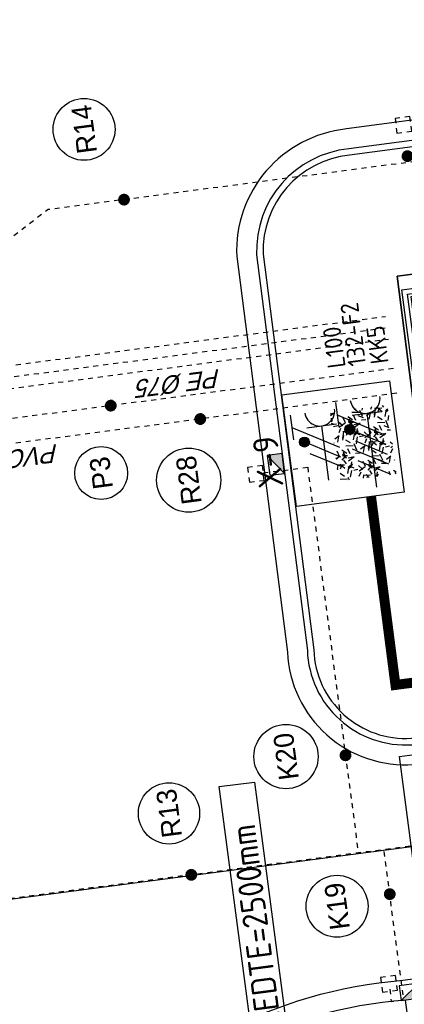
# Model space of a CAD drawing. Header units: metres. Extents: x 118052 to 118564, y 454784 to 455719.
# Tile 30 of 160: x 118256 to 118264, y 455204 to 455224. Entities that reach past the tile are written whole.
import ezdxf
from ezdxf.enums import TextEntityAlignment as Align

# ---------------------------------------------------------------- set-up
doc = ezdxf.new("R2010")
doc.units = ezdxf.units.M
doc.header["$LTSCALE"] = 0.5
for name, pattern in [('DASHED', [19.049999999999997, 12.7, -6.35]), ('Tauw_HIDDEN3', [2.8, 2, -0.8]), ('Tauw_L_Center1', [13, 8, -1.67, 1.66, -1.67]), ('Tauw_L_Center2', [6.4990000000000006, 4, -0.833, 0.833, -0.833])]:
    doc.linetypes.add(name, pattern=pattern)
for name, color, linetype in [('_gebouwen', 7, 'Continuous'), ('_molgoot', 7, 'Continuous'), ('_straatkolk', 7, 'Continuous'), ('_tb13', 7, 'Continuous'), ('BHV plan', 7, 'Continuous'), ('EL6221--', 6, 'Continuous'), ('EL6222--', 6, 'Continuous'), ('EL_N_A_EB00----REVISIE~-_-----', 1, 'Continuous'), ('GRAAFWERKZAAMHEDEN', 6, 'Continuous'), ('KABELLOOP', 6, 'Continuous'), ('Koningsstal VIEUWPORT', 254, 'Continuous'), ('ME_N_-_EL999---LA_RVS6090-40_onb~H_-----', 135, 'Tauw_L_Center1'), ('ME_N_H_EL999---LA_RVS6090-40_onb~-_-----', 135, 'Tauw_HIDDEN3'), ('ZU_N_-_AL999---LK_pvc125_sdr34__20_^200~M_-----', 7, 'Continuous'), ('ZU_N_-_AL999---LP_PE-75_sdr00__18_^200~-_-----', 7, 'Continuous'), ('ZU_N_-_AL999---LP_PE-75_sdr00__20_^200~M_-----', 7, 'Continuous'), ('ZU_N_-_AL999---LR_pvc125_sdr34__18_^200~-_-----', 7, 'Continuous'), ('ZU_N_-_AL999---LR_pvc125_sdr34__20_^200~M_-----', 7, 'Continuous'), ('ZU_N_-_AL999---LR_pvc160_sdr34__20_^200~M_-----', 7, 'Continuous'), ('ZU_N_-_AL999---LR_pvc200_sdr34__20_^200~M_-----', 7, 'Continuous'), ('ZU_N_-_EL999---LK_pvc125_sdr34~H_-----', 2, 'Tauw_L_Center2'), ('ZU_N_-_EL999---LP_PE-75_sdr00~H_-----', 2, 'Tauw_L_Center2'), ('ZU_N_-_EL999---LR_pvc125_sdr34~H_-----', 2, 'Tauw_L_Center2'), ('ZU_N_-_EL999---LR_pvc160_sdr34~H_-----', 2, 'Tauw_L_Center2'), ('ZU_N_-_EL999---LR_pvc200_sdr34~H_-----', 2, 'Tauw_L_Center2'), ('ZU_N_-_EL999---SYM_STRAATKOLK~-_----c', 7, 'Tauw_L_Center2'), ('ZU_N_-_ML999---LK_pvc125_sdr34__20_^200~M_-----', 7, 'Continuous'), ('ZU_N_-_ML999---LP_PE-75_sdr00__20_^200~M_-----', 7, 'Continuous'), ('ZU_N_-_ML999---LR_pvc125_sdr34__20_^200~M_-----', 7, 'Continuous'), ('ZU_N_-_ML999---LR_pvc200_sdr34__20_^200~M_-----', 7, 'Continuous'), ('ZU_N_A_HV02----molgoot ov betonstraatsteen~v_-----', 253, 'Continuous')]:
    doc.layers.add(name, color=color, linetype=linetype)
doc.styles.add('BURO-018', font='Isocp.shx', dxfattribs={"height": 360})
doc.styles.add('BURO-025', font='Isocp.shx', dxfattribs={"height": 500})
doc.styles.add('TAUW-ISOCP', font='tcb_isocp.shx')
doc.styles.add('tcb_isocp', font='tcb_isocp.shx')

# ---------------------------------------------------------------- blocks, each defined once
blk = doc.blocks.new('*U9')
at = {"layer": '_straatkolk'}
blk.add_hatch(color=256, dxfattribs=at).paths.add_polyline_path([(0.1997073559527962, -0.1502915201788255), (0.1997073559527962, 0.1497084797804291), (-0.2002926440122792, -0.1502915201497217)])
blk.add_lwpolyline([(0.1997073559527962, -0.1502915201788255), (0.1997073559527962, 0.1497084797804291), (-0.2002926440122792, 0.1497084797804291), (-0.2002926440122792, -0.1502915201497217)], close=True, dxfattribs=at)
blk.add_lwpolyline([(-0.2002926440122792, -0.1502915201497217), (0.1997073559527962, 0.1497084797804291)], dxfattribs=at)
blk = doc.blocks.new('blowergebouw')
for p, q in [((8.940696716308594e-07, 6579.999999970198), (1.370906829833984e-06, 10550.0000000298)), ((1.370906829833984e-06, 10550.0000000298), (1445.000001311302, 10549.99999979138)), ((1445.000001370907, 10449.99999979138), (1445.000001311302, 10549.99999979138)), ((2565.000001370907, 10549.99999964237), (8020.000001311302, 10549.99999892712)), ((2565.000001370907, 10449.99999970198), (2565.000001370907, 10549.99999964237)), ((2565.000001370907, 10549.99999964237), (2565.000001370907, 10449.99999970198)), ((8020.000001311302, 10549.99999892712), (8020, -1.043081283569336e-06)), ((100.000000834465, 6579.999999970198), (100.0000013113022, 10449.9999999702)), ((100.0000013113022, 10449.9999999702), (1445.000001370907, 10449.99999979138)), ((220.000000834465, 6555), (220.0000013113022, 10329.9999999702)), ((220.0000013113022, 10329.9999999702), (1470.000001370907, 10329.99999979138)), ((1470.000001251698, 10079.99999979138), (1470.000001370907, 10329.99999979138)), ((1475.000001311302, 10404.21539756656), (1475.000001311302, 10079.99999979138)), ((1529.097455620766, 10469.21539756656), (1541.366173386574, 10469.21539756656)), ((1529.09745568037, 10404.22092884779), (1541.366173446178, 10404.22092884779)), ((1545.722431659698, 10469.21539756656), (2470.44798129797, 10469.21539744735)), ((2470.447981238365, 10429.52040708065), (1552.266666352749, 10429.52040722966)), ((1565.722431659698, 10429.52040722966), (2470.447981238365, 10429.52040708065)), ((1565.722431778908, 10404.22092884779), (2483.21942704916, 10404.22092869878)), ((2480.902547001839, 10469.21539744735), (2468.63382935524, 10469.21539744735)), ((2480.902547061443, 10404.22092872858), (2468.633829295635, 10404.22092875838)), ((2535.000001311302, 10404.21539747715), (2535.000001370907, 10079.99999967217)), ((2540.000001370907, 10329.99999964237), (7800.000001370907, 10329.99999901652)), ((2540.000001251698, 10079.99999967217), (2540.000001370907, 10329.99999964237)), ((2565.000001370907, 10449.99999970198), (7920.000001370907, 10449.99999898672)), ((7800.000001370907, 10329.99999901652), (7800.000000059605, 219.9999990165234)), ((7920.000001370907, 10449.99999898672), (7920, 99.99999901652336)), ((470.0000008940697, 6554.999999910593), (470.0000013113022, 10079.99999991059)), ((470.0000013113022, 10079.99999991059), (1470.000001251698, 10079.99999979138)), ((1335.000001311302, 9929.999999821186), (1335.000001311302, 9904.99999988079)), ((2675.000001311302, 9929.999999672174), (1335.000001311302, 9929.999999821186)), ((1335.000001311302, 9904.99999988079), (2675.000001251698, 9904.999999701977)), ((2540.000001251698, 10079.99999967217), (7550.000001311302, 10079.99999901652)), ((2675.000001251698, 9904.999999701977), (2675.000001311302, 9929.999999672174)), ((7550.000001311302, 10079.99999901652), (7550.000000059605, 469.9999990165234)), ((7049.607151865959, 7835.157825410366), (7049.60715174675, 7264.842172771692)), ((6764.449325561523, 7549.99999910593), (7334.76497811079, 7549.999999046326)), ((8.940696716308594e-07, 6579.999999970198), (100.000000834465, 6579.999999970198)), ((470.0000008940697, 6554.999999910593), (220.000000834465, 6555)), ((80.78460305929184, 6495.902545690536), (80.78460305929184, 6483.633827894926)), ((80.7846029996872, 6375.018248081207), (80.78460276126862, 4181.525986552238)), ((120.4795930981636, 4194.98175188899), (120.4795933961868, 6368.474013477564)), ((120.4795934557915, 6355.01824811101), (120.4795930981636, 4194.98175188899)), ((145.7790717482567, 6495.902545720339), (145.7790718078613, 6483.633827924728)), ((145.7790718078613, 6355.018248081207), (145.7790714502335, 4194.981751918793)), ((80.7846028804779, 5279.815709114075), (80.7846028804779, 5267.546991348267)), ((145.7790716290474, 5279.815709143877), (145.7790716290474, 5267.546991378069)), ((7049.607151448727, 4835.157825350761), (7049.607151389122, 4264.842172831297)), ((6764.449325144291, 4549.99999910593), (7334.764977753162, 4549.999999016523)), ((0, 0), (4.76837158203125e-07, 3970)), ((100.0000005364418, 3970), (4.76837158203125e-07, 3970)), ((80.78460276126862, 4054.097454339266), (80.78460276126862, 4066.366172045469)), ((100, 99.99999994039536), (100.0000005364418, 3970)), ((145.7790714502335, 4054.097454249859), (145.7790714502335, 4066.366172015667)), ((220, 219.9999999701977), (220.0000004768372, 3994.999999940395)), ((470.0000005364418, 3994.999999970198), (220.0000004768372, 3994.999999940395)), ((470.0000000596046, 469.9999999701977), (470.0000005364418, 3994.999999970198)), ((7049.607151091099, 2335.157825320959), (7049.607151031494, 1764.842172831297)), ((6764.449324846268, 2049.999999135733), (7334.76497733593, 2049.999999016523)), ((1335.000000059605, 619.9999998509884), (1335.000000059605, 644.9999998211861)), ((1335.000000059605, 644.9999998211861), (2675.000000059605, 644.9999996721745)), ((2675, 619.9999996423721), (1335.000000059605, 619.9999998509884)), ((2675.000000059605, 644.9999996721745), (2675, 619.9999996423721)), ((1470.000000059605, 469.9999998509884), (470.0000000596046, 469.9999999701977)), ((1470.000000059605, 469.9999998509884), (1470, 219.9999998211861)), ((7550.000000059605, 469.9999990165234), (2540.000000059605, 469.9999996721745)), ((2540.000000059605, 469.9999996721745), (2539.999999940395, 219.9999996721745)), ((1470, 219.9999998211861), (220, 219.9999999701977)), ((7800.000000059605, 219.9999990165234), (2539.999999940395, 219.9999996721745)), ((1445, -1.192092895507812e-07), (0, 0)), ((1444.999999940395, 99.99999982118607), (100, 99.99999994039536)), ((1444.999999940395, 99.99999982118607), (1445, -1.192092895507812e-07)), ((1529.097454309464, 145.7790707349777), (1541.366172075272, 145.7790707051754)), ((1529.097454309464, 80.78460201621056), (1541.366172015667, 80.78460201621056)), ((1545.722430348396, 80.78460201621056), (2470.447979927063, 80.78460189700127)), ((2470.447979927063, 120.4795922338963), (1552.266664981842, 120.4795923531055)), ((1565.722430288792, 145.7790707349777), (2483.219425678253, 145.7790705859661)), ((1565.722430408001, 120.4795923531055), (2470.447979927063, 120.4795922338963)), ((2480.902545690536, 145.7790706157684), (2468.633827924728, 145.7790706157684)), ((2480.902545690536, 80.78460189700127), (2468.633827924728, 80.78460189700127)), ((7920, 99.99999901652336), (2564.999999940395, 99.99999967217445)), ((2564.999999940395, 99.99999967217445), (2564.999999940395, -3.278255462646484e-07)), ((2564.999999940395, -3.278255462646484e-07), (2564.999999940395, 99.99999967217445)), ((8020, -1.043081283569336e-06), (2564.999999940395, -3.278255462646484e-07))]:
    blk.add_line(p, q)
at = {"lineweight": -3, "ltscale": 2}
for p, q in [((80.7846029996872, 6368.474013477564), (120.4795933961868, 6368.474013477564)), ((84.8690579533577, 6368.474013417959), (120.4795933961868, 6368.474013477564)), ((80.7846028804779, 5152.387176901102), (120.4795932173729, 5152.387176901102)), ((84.8690578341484, 5152.387176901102), (120.4795932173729, 5152.387176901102)), ((80.78460276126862, 4181.525986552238), (120.4795930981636, 4181.525986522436)), ((84.86905765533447, 4181.525986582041), (120.4795930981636, 4181.525986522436))]:
    blk.add_line(p, q, dxfattribs=at)
at = {"lineweight": -3}
for p, q in [((1435.000000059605, 514.9999998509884), (1430.000000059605, 519.9999998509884)), ((1435.000000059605, 494.9999998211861), (1435.000000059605, 514.9999998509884)), ((2575.000000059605, 494.9999996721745), (2575.000000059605, 514.9999996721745))]:
    blk.add_line(p, q, dxfattribs=at)
at = {"flags": 128}
for points in [[(202.0000008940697, 6633.999999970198, 0.4142135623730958), (212.000000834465, 6644), (212.0000008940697, 6701, -0.414213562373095), (217.0000008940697, 6705.999999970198), (220.0000008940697, 6705.999999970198), (220.0000013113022, 10329.9999999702), (1319.000001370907, 10329.99999982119), (1319.000001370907, 10332.99999985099, -0.414213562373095), (1324.000001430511, 10337.99999985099), (1381.000001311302, 10337.99999985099, 0.4142135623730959), (1391.000001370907, 10347.99999988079), (1391.000001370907, 10389.99999985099), (160.0000013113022, 10389.9999999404), (160.0000008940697, 6634)], [(1319.000001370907, 10329.99999982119), (1319.000001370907, 10332.99999985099, -0.414213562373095), (1324.000001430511, 10337.99999985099), (1381.000001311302, 10337.99999985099, 0.4142135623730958), (1391.000001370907, 10347.99999988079), (1391.000001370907, 10404.99999985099, -0.414213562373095), (1396.000001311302, 10409.99999985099), (1399.000001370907, 10409.99999982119), (1399.000001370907, 10329.99999985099)], [(2691.000001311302, 10329.99999967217), (2691.000001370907, 10332.99999967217, 0.414213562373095), (2686.000001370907, 10337.99999967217), (2629.000001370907, 10337.99999970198, -0.4142135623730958), (2619.000001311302, 10347.99999967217), (2619.000001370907, 10404.99999967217, 0.414213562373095), (2614.000001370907, 10409.99999967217), (2611.000001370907, 10409.99999964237), (2611.000001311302, 10329.99999967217)], [(7859.999999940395, 159.999998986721), (7860.000001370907, 10389.99999904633), (2619.000001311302, 10389.99999967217), (2619.000001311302, 10347.99999967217, 0.4142135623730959), (2629.000001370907, 10337.99999970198), (2686.000001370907, 10337.99999967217, -0.414213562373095), (2691.000001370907, 10332.99999967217), (2691.000001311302, 10329.99999967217), (7800.000001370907, 10329.99999901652), (7800.000000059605, 219.9999990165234), (2690.999999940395, 219.9999996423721), (2691, 216.9999996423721, -0.414213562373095), (2685.999999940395, 211.9999996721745), (2629, 211.9999996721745, 0.4142135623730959), (2618.999999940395, 201.9999996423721), (2619, 159.9999996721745)], [(220.0000008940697, 6705.999999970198), (217.0000008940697, 6705.999999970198, 0.414213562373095), (212.0000008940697, 6701), (212.000000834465, 6644, -0.4142135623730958), (202.0000008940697, 6633.999999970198), (145.000000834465, 6634, 0.414213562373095), (140.0000008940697, 6629), (140.000000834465, 6625.999999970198), (220.000000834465, 6625.999999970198)], [(220.0000004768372, 3843.999999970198), (217.0000004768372, 3843.999999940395, -0.414213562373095), (212.0000005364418, 3848.999999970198), (212.0000004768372, 3905.999999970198, 0.4142135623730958), (202.0000004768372, 3915.999999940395), (145.0000005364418, 3915.999999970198, -0.414213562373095), (140.0000005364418, 3920.999999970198), (140.0000004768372, 3923.999999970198), (220.0000005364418, 3923.999999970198)], [(1391, 159.9999998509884), (1391.000000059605, 201.9999998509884, 0.4142135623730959), (1381, 211.9999998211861), (1324, 211.9999998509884, -0.414213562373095), (1318.999999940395, 216.9999998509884), (1319, 219.9999998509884), (220, 219.9999999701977), (220.0000004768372, 3843.999999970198), (217.0000004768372, 3843.999999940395, -0.414213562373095), (212.0000005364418, 3848.999999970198), (212.0000004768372, 3905.999999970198, 0.4142135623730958), (202.0000004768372, 3915.999999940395), (160.0000004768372, 3915.999999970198), (160, 159.9999999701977)], [(1319, 219.9999998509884), (1318.999999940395, 216.9999998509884, 0.414213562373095), (1324, 211.9999998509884), (1381, 211.9999998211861, -0.4142135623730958), (1391.000000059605, 201.9999998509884), (1391, 144.9999998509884, 0.414213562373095), (1396, 139.9999998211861), (1399, 139.9999998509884), (1399, 219.9999998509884)], [(2690.999999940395, 219.9999996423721), (2691, 216.9999996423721, -0.414213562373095), (2685.999999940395, 211.9999996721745), (2629, 211.9999996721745, 0.4142135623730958), (2618.999999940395, 201.9999996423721), (2618.999999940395, 144.9999996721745, -0.414213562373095), (2614, 139.9999996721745), (2611, 139.9999997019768), (2610.999999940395, 219.9999996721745)]]:
    blk.add_lwpolyline(points, format="xyb", close=True, dxfattribs=at)
for points in [[(1424.500001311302, 10347.99999979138), (1444.500001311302, 10347.99999979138), (1444.500001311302, 10339.99999979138), (1470.000001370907, 10339.99999979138), (1470.000001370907, 10464.99999976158), (1445.000001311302, 10464.99999979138), (1445.000001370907, 10449.99999979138), (1399.000001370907, 10449.99999985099), (1399.000001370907, 10339.99999985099), (1424.500001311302, 10339.99999979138)], [(2585.500001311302, 10347.99999967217), (2565.500001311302, 10347.99999967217), (2565.500001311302, 10339.99999967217), (2540.000001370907, 10339.99999967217), (2540.000001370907, 10464.99999967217), (2565.000001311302, 10464.99999967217), (2565.000001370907, 10449.99999970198), (2611.000001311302, 10449.99999967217), (2611.000001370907, 10339.99999967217), (2585.500001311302, 10339.99999967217)], [(1460.000001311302, 10079.99999979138), (1460.000001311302, 9929.999999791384), (1435.000001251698, 9929.999999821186), (1435.000001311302, 10079.99999979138)], [(2550.000001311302, 10079.99999967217), (2550.000001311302, 9929.999999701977), (2575.000001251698, 9929.999999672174), (2575.000001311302, 10079.99999964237)], [(202.000000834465, 6600.5), (202.0000008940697, 6580.499999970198), (210.0000008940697, 6580.499999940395), (210.0000007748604, 6554.999999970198), (85.00000083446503, 6554.999999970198), (85.00000089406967, 6579.999999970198), (100.000000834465, 6579.999999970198), (100.000000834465, 6625.999999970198), (210.000000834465, 6626), (210.0000008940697, 6600.499999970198)], [(202.0000005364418, 3949.499999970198), (202.0000005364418, 3969.499999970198), (210.0000005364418, 3969.499999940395), (210.0000004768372, 3994.999999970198), (85.0000005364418, 3995), (85.0000005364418, 3970), (100.0000005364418, 3970), (100.0000004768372, 3924), (210.0000004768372, 3923.999999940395), (210.0000005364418, 3949.5)], [(1460, 469.9999998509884), (1460, 619.9999998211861), (1435.000000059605, 619.9999998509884), (1435.000000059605, 469.9999997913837)], [(2550.000000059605, 469.9999997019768), (2550.000000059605, 619.9999996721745), (2575.000000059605, 619.9999996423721), (2574.999999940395, 469.9999996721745)], [(1424.5, 201.9999998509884), (1444.500000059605, 201.9999998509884), (1444.5, 209.9999998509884), (1470, 209.9999998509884), (1469.999999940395, 84.99999979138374), (1445, 84.99999988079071), (1444.999999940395, 99.99999982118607), (1399, 99.99999985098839), (1399, 209.9999998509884), (1424.5, 209.9999998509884)], [(2585.5, 201.9999996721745), (2565.499999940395, 201.9999996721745), (2565.5, 209.9999996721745), (2539.999999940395, 209.9999996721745), (2539.999999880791, 84.99999964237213), (2564.999999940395, 84.99999967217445), (2564.999999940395, 99.99999967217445), (2610.999999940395, 99.99999967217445), (2611, 209.9999996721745), (2585.5, 209.9999996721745)]]:
    blk.add_lwpolyline(points, close=True)
at = {"const_width": 2.000000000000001}
for points in [[(1459.780575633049, 10469.21539756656), (1527.769357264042, 10469.21539756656), (1526.780575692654, 10469.21539756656), (1526.780575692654, 10404.21539759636), (1476.780575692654, 10404.21539759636), (1476.780575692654, 10469.21539756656), (1459.780575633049, 10469.21539756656)], [(1526.780575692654, 10460.63168376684), (1535.739215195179, 10460.63168376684), (1534.138649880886, 10460.63168379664)], [(1526.780575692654, 10404.21539759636), (1546.780575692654, 10404.21539756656)], [(1552.952357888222, 10411.61950400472), (1539.552021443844, 10411.61950403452), (1539.552021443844, 10469.21539756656), (1530.983862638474, 10469.21539753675)], [(2457.047644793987, 10411.61950388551), (2470.447981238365, 10411.61950388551), (2470.44798129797, 10469.21539744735), (2479.016140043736, 10469.21539747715)], [(2483.219426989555, 10404.21539744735), (2463.219426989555, 10404.21539747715)], [(2483.219426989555, 10460.63168370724), (2474.260787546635, 10460.63168370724), (2475.861352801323, 10460.63168364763)], [(2550.219426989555, 10469.21539744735), (2482.230645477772, 10469.21539744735), (2483.219426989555, 10469.21539744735), (2483.219426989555, 10404.21539744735), (2533.219426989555, 10404.21539744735), (2533.219426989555, 10469.21539744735), (2550.219426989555, 10469.21539744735)], [(80.78460305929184, 6565.219425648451), (80.7846029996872, 6497.230644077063), (80.78460305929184, 6498.219425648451), (145.7846030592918, 6498.219425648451), (145.7846031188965, 6548.219425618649), (80.78460305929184, 6548.219425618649), (80.78460305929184, 6565.219425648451)], [(138.3804966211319, 6472.047643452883), (138.3804965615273, 6485.447979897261), (80.7846029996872, 6485.447979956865), (80.78460311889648, 6494.016138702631)], [(80.78460311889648, 6493.611970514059), (80.78460305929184, 6355.01824811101), (80.7846029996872, 6375.018248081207), (145.7846030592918, 6375.018248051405)], [(89.3683168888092, 6498.219425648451), (89.36831682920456, 6489.260786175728), (89.36831682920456, 6490.861351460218)], [(145.7846030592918, 6375.018248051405), (145.7846030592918, 6355.01824811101), (120.4795934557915, 6355.01824811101), (120.4795934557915, 6375.01824811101)], [(145.7846030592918, 6375.018248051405), (145.7846030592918, 6473.051268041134), (138.3804966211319, 6473.051268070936)], [(145.7846030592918, 6498.219425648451), (145.7846030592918, 6478.219425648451)], [(80.78460294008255, 5409.132589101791), (80.7846028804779, 5281.143807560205), (80.78460294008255, 5282.132589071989), (145.7846028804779, 5282.132589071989), (145.7846029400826, 5392.132589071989), (80.7846028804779, 5392.132589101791), (80.78460294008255, 5409.132589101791)], [(145.7846029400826, 5392.132589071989), (145.7846029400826, 5412.132589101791), (120.4795932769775, 5412.132589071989), (120.4795932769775, 5392.132589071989)], [(138.3804965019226, 5255.960806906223), (138.380496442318, 5269.361143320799), (80.7846028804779, 5269.361143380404), (80.7846028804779, 5277.929302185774)], [(80.7846028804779, 5277.525133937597), (80.78460282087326, 5138.931411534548), (80.7846028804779, 5158.93141156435), (145.7846029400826, 5158.931411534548)], [(89.36831665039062, 5282.132589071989), (89.36831665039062, 5273.173949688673), (89.36831670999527, 5274.774514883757)], [(145.7846029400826, 5158.931411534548), (145.7846028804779, 5138.93141156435), (120.4795932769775, 5138.931411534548), (120.4795932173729, 5158.93141156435)], [(145.7846029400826, 5158.931411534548), (145.7846029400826, 5256.964431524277), (138.380496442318, 5256.964431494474)], [(145.7846028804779, 5282.132589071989), (145.7846028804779, 5262.132589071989)], [(80.78460276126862, 4056.388029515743), (80.78460276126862, 4194.98175188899), (80.78460276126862, 4174.98175188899), (145.784602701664, 4174.98175188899)], [(145.784602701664, 4174.98175188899), (145.7846027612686, 4194.98175188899), (120.4795930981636, 4194.98175188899), (120.4795930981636, 4174.98175188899)], [(145.784602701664, 4174.98175188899), (145.7846028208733, 4076.948731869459), (138.3804963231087, 4076.948731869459)], [(138.3804963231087, 4077.95235645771), (138.3804963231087, 4064.552020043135), (80.78460270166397, 4064.552020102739), (80.78460276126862, 4055.983861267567)], [(80.78460270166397, 3984.780574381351), (80.78460276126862, 4052.769355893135), (80.78460276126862, 4051.780574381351), (145.7846027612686, 4051.780574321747), (145.7846027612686, 4001.780574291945), (80.78460270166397, 4001.780574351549), (80.78460270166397, 3984.780574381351)], [(89.36831653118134, 4051.780574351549), (89.36831653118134, 4060.73921379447), (89.36831647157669, 4059.138648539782)], [(145.7846027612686, 4051.780574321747), (145.784602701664, 4071.780574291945)], [(1459.780574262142, 80.7846020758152), (1527.769355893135, 80.78460201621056), (1526.780574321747, 80.78460201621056), (1526.780574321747, 145.7846020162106), (1476.780574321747, 145.7846020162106), (1476.780574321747, 80.78460201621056), (1459.780574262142, 80.7846020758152)], [(1526.780574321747, 145.7846020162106), (1546.780574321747, 145.7846019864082)], [(1526.780574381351, 89.36831575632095), (1535.739213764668, 89.36831575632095), (1534.138648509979, 89.36831575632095)], [(1552.952356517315, 138.3804955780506), (1539.552020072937, 138.3804955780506), (1539.552020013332, 80.78460204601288), (1530.983861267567, 80.78460198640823)], [(2457.04764342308, 138.3804954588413), (2470.447979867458, 138.3804954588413), (2470.447979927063, 80.78460189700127), (2479.016138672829, 80.78460186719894)], [(2483.219425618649, 145.7846018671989), (2463.219425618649, 145.7846018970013)], [(2483.219425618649, 89.36831563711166), (2474.260786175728, 89.36831563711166), (2475.861351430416, 89.36831563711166)], [(2550.219425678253, 80.78460189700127), (2482.23064404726, 80.78460189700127), (2483.219425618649, 80.78460189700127), (2483.219425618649, 145.7846018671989), (2533.219425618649, 145.7846018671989), (2533.219425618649, 80.78460189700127), (2550.219425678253, 80.78460189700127)]]:
    blk.add_lwpolyline(points, dxfattribs=at)
at = {"flags": 128}
for points in [[(1340.000001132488, 9209.999999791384), (2600.000001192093, 9209.999999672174), (2600.000000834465, 6449.999999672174), (1340.00000089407, 6449.999999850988), (1340.000001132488, 9209.999999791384)], [(1395.000001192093, 9154.999999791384), (2545.000001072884, 8713.333333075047), (1395.000001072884, 8271.666666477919), (2545.000001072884, 8271.66666635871), (2545.000001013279, 7829.999999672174), (1395.000001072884, 8271.666666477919), (1395.000000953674, 7388.333333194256), (2545.000001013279, 7829.999999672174), (2545.00000089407, 7388.333333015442), (1395.000000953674, 7388.333333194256), (2545.00000089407, 6946.666666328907), (1395.000000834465, 6504.999999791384)], [(1470.000001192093, 9079.999999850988), (2470.000001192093, 9079.999999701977), (2470.000000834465, 6579.999999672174), (1470.000000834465, 6579.999999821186), (1470.000001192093, 9079.999999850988)]]:
    blk.add_lwpolyline(points, dxfattribs=at)
blk.add_lwpolyline([(1395.000001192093, 9154.999999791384), (2545.000001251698, 9154.999999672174), (2545.000000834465, 6504.999999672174), (1395.000000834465, 6504.999999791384)], close=True, dxfattribs=at)
for centre, start, end in [((7049.607151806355, 7549.99999910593), 90, 270), ((7049.607151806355, 7549.99999910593), 270, 90), ((7049.607151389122, 4549.99999910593), 90, 270), ((7049.607151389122, 4549.99999910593), 270, 90), ((7049.607151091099, 2049.999999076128), 90, 270), ((7049.607151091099, 2049.999999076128), 270, 90)]:
    blk.add_arc(centre, 177.8000000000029, start, end)
blk = doc.blocks.new('E00416')
at = {"color": 0, "linetype": 'Continuous'}
for p, q in [((-3, 7.982050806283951), (-2.99999988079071, 5.482050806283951)), ((-2.999999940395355, 6.732050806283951), (1.500000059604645, 4.133974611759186)), ((-1.499999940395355, 6.5), (1.500000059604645, 6.5)), ((1.192092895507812e-07, 1), (5.960464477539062e-08, 6.5)), ((1.500000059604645, 3.133974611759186), (-1.499999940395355, 4.866025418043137)), ((1.500000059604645, 2.133974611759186), (-1.499999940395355, 3.866025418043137))]:
    blk.add_line(p, q, dxfattribs=at)
at = {"color": 0, "linetype": 'Continuous', "const_width": 0.5}
blk.add_lwpolyline([(-1.683012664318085, 5.116025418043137, 1), (-2.183012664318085, 5.116025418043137, 1)], format="xyb", close=True, dxfattribs=at)
at = {"color": 0, "linetype": 'Continuous'}
blk.add_circle((-1.933012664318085, 5.116025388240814), 0.5000000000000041, dxfattribs=at)
blk.add_arc((5.960464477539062e-08, 8), 1.5, 180, 0, dxfattribs=at)
at = {"color": 0, "linetype": 'Continuous', "style": 'BURO-018', "flags": 1}
blk.add_attdef('E_MATCODE', text='', height=1.799999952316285, rotation=262.5836884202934, dxfattribs=at).set_placement((-436086809.6690868, 176092602.9433621), align=Align.MIDDLE)
at = {"color": 0, "linetype": 'Continuous', "style": 'BURO-018'}
for tag, p in [('E_GKAST', (5.960464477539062e-08, 13)), ('E_GROEP', (0, 10.00000002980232)), ('E_SGROEP', (4.500000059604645, 10))]:
    blk.add_attdef(tag, text='', height=1.8, dxfattribs=at).set_placement(p, align=Align.MIDDLE)
at = {"color": 0, "linetype": 'Continuous', "style": 'BURO-018', "flags": 1}
blk.add_attdef('E_VERMCODE', text='', height=1.8, dxfattribs=at).set_placement((13.00000005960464, 10), align=Align.MIDDLE)
blk = doc.blocks.new('111304D')
at = {"color": 0, "linetype": 'Continuous'}
for p, q in [((-3, 9.98205080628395), (-3, 7.482050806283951)), ((-3, 8.73205080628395), (1.500000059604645, 6.133974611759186)), ((-1.499999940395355, 8.5), (1.5, 8.5)), ((5.960464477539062e-08, 1.000000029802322), (5.960464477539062e-08, 8.5)), ((1.5, 5.133974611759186), (-1.499999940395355, 6.866025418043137)), ((1.500000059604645, 4.133974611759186), (-1.5, 5.866025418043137)), ((1.5, 3.133974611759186), (-1.499999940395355, 4.866025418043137)), ((1.500000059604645, 2.133974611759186), (-1.499999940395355, 3.866025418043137))]:
    blk.add_line(p, q, dxfattribs=at)
at = {"color": 0, "linetype": 'Continuous', "const_width": 0.5}
blk.add_lwpolyline([(-1.683012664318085, 7.116025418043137, 1), (-2.183012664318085, 7.116025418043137, 1)], format="xyb", close=True, dxfattribs=at)
at = {"color": 0, "linetype": 'Continuous'}
blk.add_circle((-1.93301260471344, 7.116025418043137), 0.5000000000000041, dxfattribs=at)
blk.add_arc((0, 10.00000002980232), 1.5, 180, 0, dxfattribs=at)
at = {"color": 0, "linetype": 'Continuous', "style": 'BURO-018', "flags": 1}
blk.add_attdef('E_MATCODE', text='', height=1.799999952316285, rotation=262.5836884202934, dxfattribs=at).set_placement((-436086809.6690868, 176092602.9433621), align=Align.MIDDLE)
at = {"color": 0, "linetype": 'Continuous', "style": 'BURO-018'}
for tag, p in [('E_GKAST', (5.960464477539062e-08, 15.5)), ('E_GROEP', (5.960464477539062e-08, 12.50000002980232)), ('E_SGROEP', (4.5, 12.5))]:
    blk.add_attdef(tag, text='', height=1.8, dxfattribs=at).set_placement(p, align=Align.MIDDLE)
at = {"color": 0, "linetype": 'Continuous', "style": 'BURO-018', "flags": 1}
blk.add_attdef('E_VERMCODE', text='', height=1.8, dxfattribs=at).set_placement((13, 12.5), align=Align.MIDDLE)
blk = doc.blocks.new('A$C051E189E')
at = {"layer": 'EL6221--'}
blk.add_lwpolyline([(16285.92786997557, -67326.86115792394), (18549.48229885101, -67326.86028304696), (18549.48314195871, -69508.11837160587), (16285.92871308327, -69508.11924645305)], close=True, dxfattribs=at)
ref = blk.add_blockref('111304D', (16257.4471898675, -68974.57805162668), dxfattribs=dict(at, xscale=200, yscale=200, zscale=200, rotation=270.0000221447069))
ref.add_attrib('E_GROEP', 'KK5', dxfattribs={"layer": '0', "color": 1, "linetype": 'Continuous', "height": 360, "rotation": 2.219811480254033e-05, "style": 'BURO-018'}).set_placement((19295.33476251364, -69358.29456859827), align=Align.MIDDLE)
ref.add_attrib('E_GKAST', 'L100', dxfattribs={"layer": '0', "color": 1, "linetype": 'Continuous', "height": 360, "rotation": 2.219811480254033e-05, "style": 'BURO-018'}).set_placement((19357.44700241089, -68489.51128190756), align=Align.MIDDLE)
ref.add_attrib('E_SGROEP', '132-F2', dxfattribs={"layer": '0', "color": 1, "linetype": 'Continuous', "height": 360, "rotation": 2.219811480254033e-05, "style": 'BURO-018'}).set_placement((19566.87334400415, -68902.7863495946), align=Align.MIDDLE)
at = {"layer": 'EL6222--', "xscale": 200, "yscale": 200, "zscale": 200, "rotation": 270.0000221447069}
blk.add_blockref('E00416', (16525.44810539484, -68037.87108051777), dxfattribs=at)
at = {"layer": 'EL6221--', "color": 2, "style": 'BURO-025'}
blk.add_text('X-9', height=499.9999999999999, dxfattribs=at).set_placement((16726.66558867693, -67122.9142677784))
blk = doc.blocks.new('A$C6DFC50BF')
at = {"layer": 'GRAAFWERKZAAMHEDEN'}
for points in [[(3477.730975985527, -65055.59796723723), (10900.91290402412, -65055.59796726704), (10900.91290402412, -65769.28904634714), (3477.730976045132, -65769.28904634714)], [(3607.354216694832, -68720.5746807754), (11030.53614473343, -68720.5746807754), (11030.53614473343, -69434.26575988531), (3607.354216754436, -69434.26575985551)]]:
    blk.add_lwpolyline(points, close=True, dxfattribs=at)
at = {"layer": 'KABELLOOP', "linetype": 'DASHED', "const_width": 200}
blk.add_lwpolyline([(12467.74115282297, -94597.11669272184), (12467.74115252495, -68829.90334999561), (16285.92845344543, -68836.26046454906)], dxfattribs=at)
at = {"layer": 'GRAAFWERKZAAMHEDEN', "color": 2, "style": 'BURO-025'}
blk.add_text('SLEUFBREEDTE=2500mm', height=500, rotation=359.9837082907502, dxfattribs=at).set_placement((3511.76432454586, -65665.25351071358))
blk = doc.blocks.new('Leidingen')
at = {"layer": 'ZU_N_A_HV02----molgoot ov betonstraatsteen~v_-----'}
h = blk.add_hatch(dxfattribs=at)
h.set_pattern_fill('10305012', color=256, scale=99999.99999999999, angle=-97.41631319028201)
h.set_pattern_definition([(342.7420615, (-238116.0142222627, 6559.841982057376), (269.9053492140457, 488.6978701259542), [136.3599999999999, -545.9699999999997]), (17.25793849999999, (-238637.404222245, 6721.821982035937), (269.8956044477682, 488.7029491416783), [136.36, -828.5899999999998]), (61.08879919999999, (-238507.1842222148, 6762.281982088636), (-651.5907540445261, 202.4330700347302), [111.5599999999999, -446.6999999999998]), (118.9112008, (-238071.914222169, 6168.011982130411), (-269.9030358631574, -488.702555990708), [111.5599999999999, -677.9499999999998]), (162.7420614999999, (-238507.1842222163, 6957.591982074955), (-269.9053492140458, -488.6978701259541), [136.3599999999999, -545.9699999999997]), (197.2579384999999, (-238637.404222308, 6998.041982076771), (-269.8956044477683, -488.7029491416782), [136.36, -828.5899999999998]), (241.0887992, (-238767.6142222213, 6957.67198205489), (651.5907540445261, -202.4330700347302), [111.5599999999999, -446.6999999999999]), (298.9112008, (-238551.6542221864, 7348.631982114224), (269.9030358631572, 488.7025559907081), [111.56, -677.95]), (342.7420615, (-239435.9342222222, 7271.23198204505), (-381.6958187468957, 691.1244007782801), [121.7, -560.6099999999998]), (40.8518492, (-240129.4042221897, 5769.021982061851), (269.8973976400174, 488.696002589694), [122.34, -1809.56]), (84.58698149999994, (-239227.1642222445, 7315.15198205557), (-111.7901065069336, 1179.82703842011), [148.5799999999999, -1527.409999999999]), (118.9112008, (-238561.6142222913, 7259.931982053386), (-651.6040929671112, 202.4283461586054), [147.8799999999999, -641.6599999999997]), (162.7420614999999, (-239284.634222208, 7592.511982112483), (381.6958187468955, -691.1244007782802), [122.42, -559.8799999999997]), (40.8518492, (-240303.5742222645, 6082.921982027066), (269.8973976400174, 488.696002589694), [122.05, -1809.86]), (84.58698149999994, (-239507.8542222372, 7401.451982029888), (-269.8947589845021, -488.6989334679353), [148.2299999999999, -1527.769999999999]), (298.9112008, (-239507.8542222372, 7401.451982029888), (651.6040929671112, -202.4283461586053), [148.77, -640.77]), (26.66898489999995, (-240735.2742221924, 6352.281982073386), (-921.4935444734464, -286.2743062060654), [91.37999999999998, -2273.059999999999]), (84.58698149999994, (-239192.3342222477, 7656.781982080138), (-269.8947589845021, -488.6989334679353), [91.58999999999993, -1584.389999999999]), (131.7624194, (-239947.0842222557, 9130.21198209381), (-1033.298713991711, 893.546872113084), [122.33, -2002.14]), (162.7420203, (-240726.4742222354, 6575.541982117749), (-269.9057006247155, -488.6976760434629), [98.46999999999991, -583.8399999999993]), (26.66898489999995, (-240902.2642222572, 6563.701982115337), (-921.4935444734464, -286.2743062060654), [91.47999999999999, -2272.949999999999]), (84.58698149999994, (-239450.4342222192, 7727.3419820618), (-269.8947589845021, -488.6989334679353), [100.4699999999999, -1575.519999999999]), (131.7624194, (-240143.9142222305, 9031.281982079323), (-1033.298713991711, 893.546872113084), [104.97, -2019.5]), (342.7420203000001, (-239380.5242222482, 7649.041982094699), (269.9057006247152, 488.697676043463), [111.5599999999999, -570.7499999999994]), (50.24155909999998, (-239262.5742222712, 6690.291982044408), (269.9018802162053, 488.695681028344), [108.56, -3442.36]), (95.41301849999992, (-239193.1542221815, 6773.741982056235), (-381.6990749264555, 691.1246332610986), [95.27999999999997, -1089.83]), (150.9388382, (-240617.1242222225, 8453.26198207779), (-651.5940657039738, 202.4332463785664), [87.77999999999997, -2585.23]), (197.2579384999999, (-239278.8642221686, 6911.231982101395), (651.5921359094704, -202.433409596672), [111.58, -853.3599999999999]), (50.24155909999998, (-239459.414222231, 6789.201982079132), (269.9018802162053, 488.695681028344), [115.69, -3435.23]), (95.41301849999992, (-239451.2242222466, 6702.821982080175), (-381.6990749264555, 691.1246332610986), [86.76999999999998, -1098.34]), (150.9388382, (-240784.1042222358, 8241.851982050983), (-651.5940657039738, 202.4332463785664), [93.94, -2579.08]), (17.25793849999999, (-239369.1142222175, 6657.181982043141), (-651.5921359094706, 202.433409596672), [111.56, -853.3799999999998])])
h.paths.add_polyline_path([(-245556.4942281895, -8386.848018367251), (-245556.4942281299, -9547.441593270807), (-244156.4942281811, -9547.44159340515), (-244156.4942281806, -8386.848018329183)])
at = {"layer": 'ME_N_-_EL999---LA_RVS6090-40_onb~H_-----'}
blk.add_lwpolyline([(-242618.7308219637, 8435.345241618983), (-242618.3030950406, -9745.326748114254)], dxfattribs=at)
at = {"layer": 'ME_N_H_EL999---LA_RVS6090-40_onb~-_-----'}
for points in [[(-242848.7199009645, 7971.146363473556), (-242848.3030949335, -9745.332159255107)], [(-242388.7198986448, 7971.047947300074), (-242388.3030950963, -9745.32133704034)]]:
    blk.add_lwpolyline(points, dxfattribs=at)
at = {"layer": 'ZU_N_-_AL999---LR_pvc160_sdr34__20_^200~M_-----', "flags": 128}
blk.add_lwpolyline([(-239377.8616076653, -4841.706812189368, 0, 0, 0), (-239489.0207933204, -4886.913398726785, 0, 91.82399999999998, 0), (-239480.550463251, -4883.468656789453, 91.82399999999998, 169.728, 0), (-239456.4733837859, -4873.676910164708, 169.728, 221.712, 0), (-239420.3911120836, -4859.002852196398, 221.712, 240, 0), (-239377.8616076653, -4841.706812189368, 240, 221.712, 0), (-239335.3321032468, -4824.410772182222, 221.712, 169.728, 0), (-239299.2498317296, -4809.736714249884, 169.728, 91.82399999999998, 0), (-239275.1727519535, -4799.944967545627, 91.82399999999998, 0, 0), (-239266.702422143, -4796.500225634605, 0, 0, 0), (-239377.8616076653, -4841.706812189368, 0, 0, 0), (-238448.9728141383, -4463.94323464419, 0, 0, 0)], format="xyseb", dxfattribs=at)
at = {"layer": 'ZU_N_-_AL999---LR_pvc160_sdr34__20_^200~M_-----'}
blk.add_circle((-237872.3417310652, -4229.436991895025), 622.4922359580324, dxfattribs=at)
at = {"layer": 'ZU_N_-_EL999---LK_pvc125_sdr34~H_-----'}
blk.add_lwpolyline([(-245190.5210178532, -6902.44159281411), (-245190.5473765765, -7800.719389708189), (-253014.3491204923, -7800.719389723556)], dxfattribs=at)
at = {"layer": 'ZU_N_-_EL999---LK_pvc125_sdr34~H_-----', "flags": 128}
blk.add_lwpolyline([(-255814.3811247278, -8069.832464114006), (-256064.3811247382, -8069.832464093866), (-256064.3811247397, -8319.832464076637), (-253014.3811244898, -8319.832464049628)], dxfattribs=at)
at = {"layer": 'ZU_N_-_EL999---LP_PE-75_sdr00~H_-----'}
blk.add_lwpolyline([(-243450.5210168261, -9767.441593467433), (-243450.5210169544, 6918.149949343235)], dxfattribs=at)
at = {"layer": 'ZU_N_-_EL999---LR_pvc125_sdr34~H_-----'}
blk.add_lwpolyline([(-243950.521016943, -9767.44159341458), (-243950.5210171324, 1198.594335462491)], dxfattribs=at)
at = {"layer": 'ZU_N_-_EL999---LR_pvc160_sdr34~H_-----', "flags": 128}
blk.add_lwpolyline([(-239377.8616079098, -31805.58017804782), (-239377.8616076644, -3301.631572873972), (-240590.6117913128, -1201.086638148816), (-240590.6117911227, 798.9133618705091)], dxfattribs=at)
at = {"layer": 'ZU_N_-_EL999---LR_pvc200_sdr34~H_-----'}
blk.add_lwpolyline([(-253014.3798937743, -32108.97748757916), (-253014.3369868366, 897.7337181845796)], dxfattribs=at)
at = {"layer": 'ZU_N_-_EL999---SYM_STRAATKOLK~-_----c', "lineweight": -3}
for points in [[(-245340.5210179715, -6902.441592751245), (-245040.5210179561, -6902.4415927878), (-245040.5210178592, -6602.441592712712), (-245340.5210181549, -6602.4415925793)], [(-255854.5429883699, -8219.832464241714), (-255554.5429883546, -8219.832464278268), (-255554.5429882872, -7919.832464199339), (-255854.5429885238, -7919.83246407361)], [(-238765.521018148, -10752.44159280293), (-238465.5210180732, -10752.44159278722), (-238465.5210180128, -10452.44159264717), (-238765.5210182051, -10452.44159252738)]]:
    blk.add_lwpolyline(points, close=True, dxfattribs=at)
at = {"layer": 'ZU_N_-_ML999---LK_pvc125_sdr34__20_^200~M_-----', "flags": 128}
for points in [[(-251034.3337305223, -7800.719389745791, 0, 0, 0), (-251047.458511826, -7919.999480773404, 0, 91.82399999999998, 0), (-251046.4584033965, -7910.910337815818, 91.82399999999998, 169.728, 0), (-251043.6155757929, -7885.074270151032, 169.728, 221.712, 0), (-251039.3552718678, -7846.355952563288, 221.712, 240, 0), (-251034.3337305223, -7800.719389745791, 240, 221.712, 0), (-251029.3121892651, -7755.082826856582, 221.712, 169.728, 0), (-251025.0518854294, -7716.364509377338, 169.728, 91.82399999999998, 0), (-251022.2090576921, -7690.528441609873, 91.82399999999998, 0, 0), (-251021.2089493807, -7681.439298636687, 0, 0, 0), (-251034.3337305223, -7800.719389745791, 0, 0, 0), (-250974.2233516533, -7254.426741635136, 0, 0, 0)], [(-253917.6498272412, -8319.832464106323, 0, 0, 0), (-253906.1003925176, -8439.275381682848, 0, 91.82399999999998, 0), (-253906.980459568, -8430.173831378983, 91.82399999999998, 169.728, 0), (-253909.4820669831, -8404.30249546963, 169.728, 221.712, 0), (-253913.2310134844, -8365.531324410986, 221.712, 240, 0), (-253917.6498272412, -8319.832464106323, 240, 221.712, 0), (-253922.0686408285, -8274.133603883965, 221.712, 169.728, 0), (-253925.8175873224, -8235.362432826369, 169.728, 91.82399999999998, 0), (-253928.3191948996, -8209.491096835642, 91.82399999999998, 0, 0), (-253929.1992618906, -8200.38954647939, 0, 0, 0), (-253917.6498272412, -8319.832464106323, 0, 0, 0), (-253962.3113655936, -7857.947997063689, 0, 0, 0)], [(-239250.6977897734, -10602.17354553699, 0, 0, 0), (-239177.4518846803, -10507.12073202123, 0, 91.82399999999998, 0), (-239183.033222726, -10514.36375639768, 91.82399999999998, 169.728, 0), (-239198.8982856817, -10534.95219578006, 169.728, 221.712, 0), (-239222.6739064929, -10565.80633912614, 221.712, 240, 0), (-239250.6977897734, -10602.17354553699, 240, 221.712, 0), (-239278.721673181, -10638.5407521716, 221.712, 169.728, 0), (-239302.4972938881, -10669.39489541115, 169.728, 91.82399999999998, 0), (-239318.3623570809, -10689.98333488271, 91.82399999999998, 0, 0), (-239323.9436949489, -10697.22635922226, 0, 0, 0), (-239250.6977897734, -10602.17354553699, 0, 0, 0), (-239708.4995360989, -11196.27288798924, 0, 0, 0)]]:
    blk.add_lwpolyline(points, format="xyseb", dxfattribs=at)
at = {"layer": 'ZU_N_-_ML999---LK_pvc125_sdr34__20_^200~M_-----'}
for centre, radius in [((-250903.5747087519, -6612.360681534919), 645.9412173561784), ((-254022.2567517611, -7237.999744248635), 622.8396949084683)]:
    blk.add_circle(centre, radius, dxfattribs=at)
at = {"layer": 'ZU_N_-_ML999---LP_PE-75_sdr00__20_^200~M_-----', "flags": 128}
blk.add_lwpolyline([(-243450.521017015, -4038.375086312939, 49.99999999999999, 49.99999999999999, 0), (-243334.9061706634, -4070.518628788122, 0, 91.82399999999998, 0), (-243343.7160219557, -4068.069290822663, 91.82399999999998, 169.728, 0), (-243368.758197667, -4061.106999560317, 169.728, 221.712, 0), (-243406.2867767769, -4050.673205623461, 221.712, 240, 0), (-243450.521017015, -4038.375086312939, 240, 221.712, 0), (-243494.7552571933, -4026.076966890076, 221.712, 169.728, 0), (-243532.2838362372, -4015.643173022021, 169.728, 91.82399999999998, 0), (-243557.3260118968, -4008.680881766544, 91.82399999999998, 0, 0), (-243566.1358631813, -4006.231543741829, 0, 0, 0), (-243450.521017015, -4038.375086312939, 0, 0, 0), (-244256.0380187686, -3814.423138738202, 0, 0, 0)], format="xyseb", dxfattribs=at)
at = {"layer": 'ZU_N_-_ML999---LP_PE-75_sdr00__20_^200~M_-----'}
blk.add_circle((-244768.214085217, -3672.02660665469), 531.6023847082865, dxfattribs=at)
at = {"layer": 'ZU_N_-_ML999---LR_pvc125_sdr34__20_^200~M_-----', "flags": 128}
blk.add_lwpolyline([(-243950.5210170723, -5787.154527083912, 0, 0, 0), (-243836.5090955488, -5824.588225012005, 0, 91.82399999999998, 0), (-243845.1968039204, -5821.735777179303, 91.82399999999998, 169.728, 0), (-243869.8917862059, -5813.627638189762, 169.728, 221.712, 0), (-243906.9000558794, -5801.476659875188, 221.712, 240, 0), (-243950.5210170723, -5787.154527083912, 240, 221.712, 0), (-243994.1419782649, -5772.83239423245, 221.712, 169.728, 0), (-244031.1502480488, -5760.68141584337, 169.728, 91.82399999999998, 0), (-244055.8452302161, -5752.573276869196, 91.82399999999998, 0, 0), (-244064.5329385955, -5749.720829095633, 0, 0, 0), (-243950.5210170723, -5787.154527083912, 0, 0, 0), (-244526.7496294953, -5597.96055921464, 0, 0, 0)], format="xyseb", dxfattribs=at)
at = {"layer": 'ZU_N_-_ML999---LR_pvc125_sdr34__20_^200~M_-----'}
blk.add_circle((-245139.4406929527, -5396.794822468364), 644.8705240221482, dxfattribs=at)
at = {"layer": 'ZU_N_-_ML999---LR_pvc200_sdr34__20_^200~M_-----', "flags": 128}
blk.add_lwpolyline([(-253014.3811243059, -4416.597084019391, 0, 0, 0), (-253131.5614871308, -4442.457528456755, 0, 91.82399999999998, 0), (-253122.6323434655, -4440.486962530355, 91.82399999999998, 169.728, 0), (-253097.2510769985, -4434.885590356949, 169.728, 221.712, 0), (-253059.2143311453, -4426.491290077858, 221.712, 240, 0), (-253014.3811243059, -4416.597084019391, 240, 221.712, 0), (-252969.5479175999, -4406.702878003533, 221.712, 169.728, 0), (-252931.5111718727, -4398.308577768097, 169.728, 91.82399999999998, 0), (-252906.1299052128, -4392.707205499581, 91.82399999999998, 0, 0), (-252897.2007616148, -4390.736639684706, 0, 0, 0), (-253014.3811243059, -4416.597084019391, 0, 0, 0), (-252332.6454458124, -4266.145359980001, 0, 0, 0)], format="xyseb", dxfattribs=at)
at = {"layer": 'ZU_N_-_ML999---LR_pvc200_sdr34__20_^200~M_-----'}
blk.add_circle((-251731.1973906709, -4133.412250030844), 615.9203207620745, dxfattribs=at)
at = {"layer": 'EL_N_A_EB00----REVISIE~-_-----'}
for name in ['A$C051E189E', 'A$C6DFC50BF']:
    blk.add_blockref(name, (-262229.9305388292, 59850.06411849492), dxfattribs=at)
at = {"layer": 'ZU_N_-_AL999---LK_pvc125_sdr34__20_^200~M_-----', "style": 'tcb_isocp'}
for s, p in [('K20', (-250903.5747087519, -6612.360681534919)), ('K19', (-254022.2567517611, -7237.999744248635))]:
    blk.add_text(s, height=399.9999999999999, dxfattribs=at).set_placement(p, align=Align.MIDDLE)
at = {"layer": 'ZU_N_-_AL999---LP_PE-75_sdr00__18_^200~-_-----', "style": 'tcb_isocp', "oblique": 20.00023775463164}
blk.add_text('PE %%12975', height=359.9999999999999, rotation=90, dxfattribs=at).set_placement((-243004.5478760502, -6314.60406008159))
at = {"layer": 'ZU_N_-_AL999---LP_PE-75_sdr00__20_^200~M_-----', "style": 'tcb_isocp'}
blk.add_text('P3', height=399.9999999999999, dxfattribs=at).set_placement((-244768.214085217, -3672.02660665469), align=Align.MIDDLE)
at = {"layer": 'ZU_N_-_AL999---LR_pvc125_sdr34__18_^200~-_-----', "style": 'TAUW-ISOCP', "oblique": 20.00023775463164}
blk.add_text('PVC %%129125', height=359.9999999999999, rotation=90, dxfattribs=at).set_placement((-244076.4865707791, -2888.56535669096))
at = {"layer": 'ZU_N_-_AL999---LR_pvc125_sdr34__20_^200~M_-----', "style": 'TAUW-ISOCP'}
blk.add_text('R28', height=399.9999999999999, dxfattribs=at).set_placement((-245139.4406929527, -5396.794822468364), align=Align.MIDDLE)
at = {"layer": 'ZU_N_-_AL999---LR_pvc160_sdr34__20_^200~M_-----', "style": 'TAUW-ISOCP'}
blk.add_text('R14', height=399.9999999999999, dxfattribs=at).set_placement((-237872.3417310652, -4229.436991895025), align=Align.MIDDLE)
at = {"layer": 'ZU_N_-_AL999---LR_pvc200_sdr34__20_^200~M_-----', "style": 'tcb_isocp'}
blk.add_text('R13', height=399.9999999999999, dxfattribs=at).set_placement((-251731.1973906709, -4133.412250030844), align=Align.MIDDLE)

msp = doc.modelspace()

# ---------------------------------------------------------------- linework, layer by layer
at = {"layer": '_gebouwen'}
msp.add_lwpolyline([(118264.8629457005, 455210.8731754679), (118275.4717028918, 455212.2251058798), (118274.44, 455220.3210000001), (118263.8312428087, 455218.9690695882)], close=True, dxfattribs=at)
at = {"layer": '_molgoot'}
for points in [[(118245.5227383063, 455234.5880861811), (118248.0496118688, 455215.1220599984), (118251.2814921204, 455190.1629847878), (118252.987666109, 455177.3410420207, -0.4138194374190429), (118246.552482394, 455168.9186310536), (118231.8032551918, 455166.9357948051, -0.2037156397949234), (118226.2446571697, 455168.790060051), (118222.6366525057, 455168.3169869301), (118221.9613711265, 455173.4671809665), (118217.6869617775, 455172.886067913), (118216.4110321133, 455171.669084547), (118213.8899606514, 455169.3932578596), (118214.8311837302, 455161.8896223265), (118285.3934837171, 455171.1414995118), (118284.9280067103, 455174.6027260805), (118267.4102079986, 455172.3058347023), (118263.9329451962, 455171.8383632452, -0.4158503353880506), (118257.7114081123, 455176.6129236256), (118257.7114081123, 455176.6129236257), (118255.4027097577, 455194.2605006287, -0.4298859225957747), (118263.9413493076, 455204.8486265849), (118263.9413493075, 455204.8486265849), (118290.9896435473, 455208.3951355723), (118291.0929473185, 455207.6229182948)], [(118271.653920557, 455211.7385855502, 0.39082199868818), (118273.2782517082, 455210.3366906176), (118276.2276985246, 455210.7125543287, 0.4195552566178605), (118278.2966015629, 455213.361155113), (118277.2661845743, 455221.4825600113, 0.4357424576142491), (118274.5475959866, 455223.4813118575), (118262.8143584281, 455221.9234668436, 0.3976823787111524), (118260.6123907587, 455219.3663259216), (118261.6293393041, 455211.4307274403, 0.4221327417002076), (118264.1646444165, 455209.1752951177), (118267.3442802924, 455209.5804930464, 0.3909730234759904), (118268.5057619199, 455211.3373989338), (118271.653920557, 455211.7385855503)]]:
    msp.add_lwpolyline(points, format="xyb", dxfattribs=at)
at = {"layer": '_tb13'}
for points in [[(118272.0504805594, 455211.7917070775, 0.3884915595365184), (118273.2476336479, 455210.736023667), (118276.1799537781, 455211.1097048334, 0.420093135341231), (118277.8999189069, 455213.3097348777), (118276.8690691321, 455221.4345508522, 0.4377429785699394), (118274.6118562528, 455223.0863335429), (118262.860974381, 455221.5261458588, 0.3962767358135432), (118261.0113073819, 455219.4003055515), (118262.0282926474, 455211.4644205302, 0.4229239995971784), (118264.1254816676, 455209.573539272), (118267.269275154, 455209.9741696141, 0.390824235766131), (118268.1074568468, 455211.293506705, 0.390824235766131)], [(118264.1061317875, 455203.6128162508), (118263.9933512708, 455204.4520212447, 0.4305703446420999), (118255.7991552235, 455194.3137077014), (118258.1081396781, 455176.6639536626), (118258.1081396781, 455176.6639536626, 0.4158503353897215), (118263.8796499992, 455172.2347968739), (118267.3569128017, 455172.702268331)]]:
    msp.add_lwpolyline(points, format="xyb", dxfattribs=at)
msp.add_lwpolyline([(118267.9795378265, 455211.2703393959), (118264.8629457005, 455210.873175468), (118263.8312428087, 455218.9690695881), (118274.44, 455220.3210000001), (118275.4717028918, 455212.2251058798), (118272.1797368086, 455211.805593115, 0.386620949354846), (118273.2383969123, 455210.8658979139), (118276.1644979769, 455211.2387865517, 0.4203050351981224), (118277.771, 455213.293), (118276.74, 455221.419, 0.4385356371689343), (118274.633, 455222.958), (118262.876, 455221.397, 0.3957283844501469), (118261.141, 455219.411), (118262.158, 455211.475, 0.4232354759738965), (118264.113, 455209.703), (118267.244, 455210.102, 0.3884601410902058), (118267.9795378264, 455211.2703393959)], format="xyb", close=True, dxfattribs=at)
at = {"layer": 'BHV plan', "color": 2, "linetype": 'Continuous'}
msp.add_line((118293.3728864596, 455211.3593363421), (118251.6984850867, 455205.8950864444), dxfattribs=at)

# ---------------------------------------------------------------- block references
at = {"layer": '_gebouwen', "xscale": 0.0009975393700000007, "yscale": 0.0009975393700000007, "zscale": 0.0009975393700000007, "rotation": 97.46987594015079}
msp.add_blockref('blowergebouw', (118275.3996279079, 455212.1329798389), dxfattribs=at)
at = {"layer": '_molgoot'}
for p, rotation in [((118261.398670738, 455215.1952074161), 97.45761760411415), ((118264.0857108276, 455204.6157090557), 7.457617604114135)]:
    msp.add_blockref('*U9', p, dxfattribs=dict(at, rotation=rotation))
at = {"layer": 'Koningsstal VIEUWPORT', "color": 6, "xscale": 0.0009975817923, "yscale": 0.0009975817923, "zscale": 0.0009975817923, "rotation": 97.46987594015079}
msp.add_blockref('Leidingen', (118222.5204054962, 455456.6506997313), dxfattribs=at)

doc.saveas('drawing.dxf')
